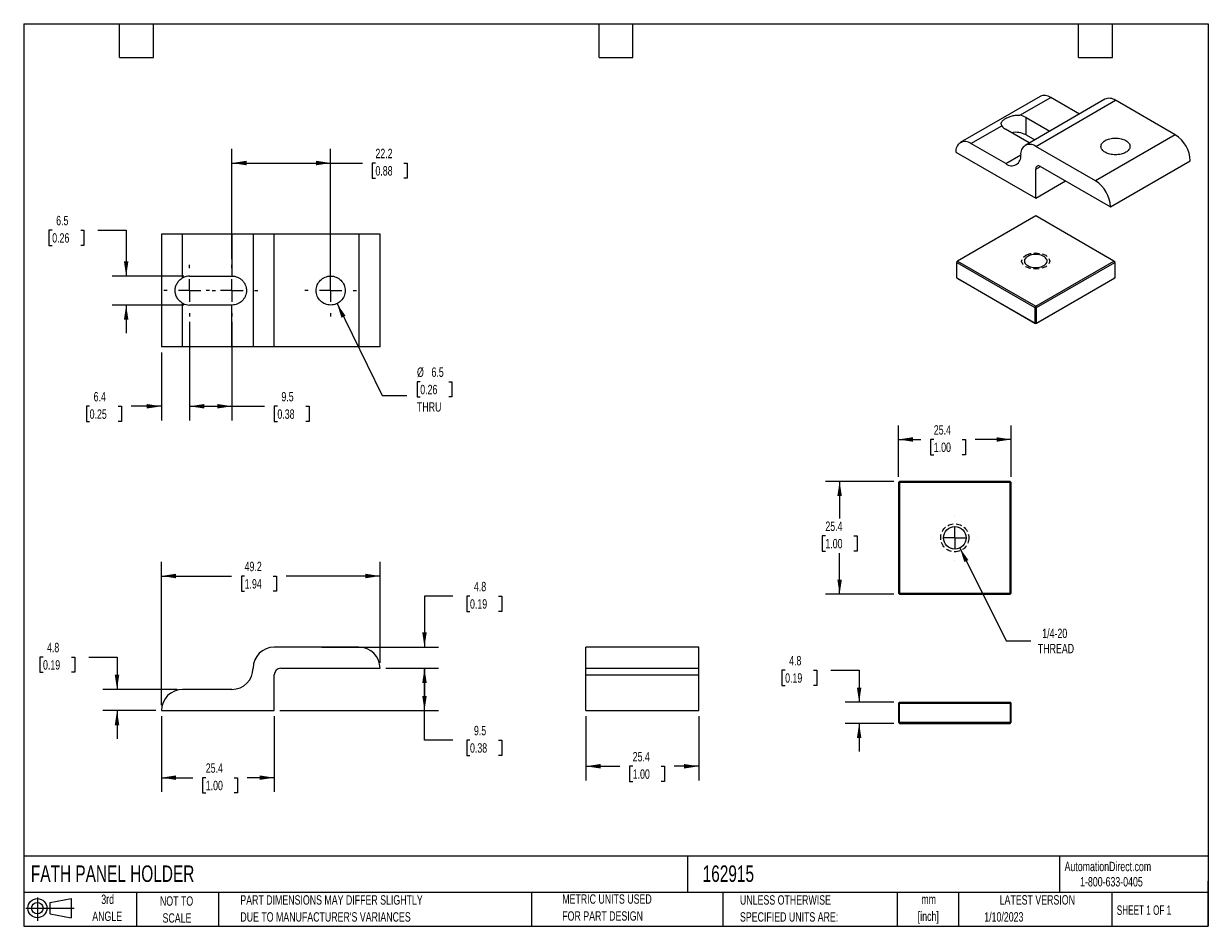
# Model space of a CAD drawing. Header units: millimetres. Extents: x 6 to 273, y 6 to 210.
import ezdxf

# ---------------------------------------------------------------- set-up
doc = ezdxf.new("R2010")
doc.units = ezdxf.units.MM
doc.linetypes.add('CENTERX2', pattern=[20.32, 12.7, -2.54, 2.54, -2.54])
doc.linetypes.add('HIDDEN', pattern=[1.905, 1.27, -0.635])
doc.layers.add('CENTER', color=40, linetype='CENTERX2')
doc.layers.add('SLD-DEFPOINTS', color=7, linetype='Continuous')
doc.layers.add('DIMENSIONS', color=140, linetype='Continuous', lineweight=25)
doc.layers.add('TEXT', color=140, linetype='Continuous', lineweight=25)
doc.styles.add('SLDTEXTSTYLE0', font='TXT', dxfattribs={"width": 0.7})
doc.styles.add('SLDTEXTSTYLE1', font='TXT', dxfattribs={"width": 0.65})
doc.dimstyles.new('SLDDIMSTYLE0', dxfattribs={"dimtxt": 2.158008, "dimasz": 3.302, "dimexe": 0, "dimexo": 0.0625, "dimgap": 0.539502, "dimtad": 0, "dimtih": 1, "dimtoh": 1, "dimdec": 1, "dimrnd": 1e-09, "dimzin": 12, "dimdsep": 46, "dimtxsty": 'SLDTEXTSTYLE0', "dimsah": 1, "dimcen": 0.09, "dimadec": 0, "dimazin": 3, "dimtfac": 1, "dimtdec": 1, "dimtofl": 0, "dimtmove": 0, "dimatfit": 3, "dimfxl": 0, "dimfrac": 2, "dimtolj": 1, "dimtzin": 12, "dimarcsym": 0})
doc.dimstyles.new('SLDDIMSTYLE1', dxfattribs={"dimtxt": 2.158008, "dimasz": 3.302, "dimexe": 0, "dimexo": 0.0625, "dimgap": 0.539502, "dimtad": 0, "dimtih": 1, "dimtoh": 1, "dimdec": 1, "dimrnd": 1e-09, "dimzin": 12, "dimdsep": 46, "dimtxsty": 'SLDTEXTSTYLE0', "dimsah": 1, "dimcen": 0.09, "dimadec": 0, "dimazin": 3, "dimtfac": 1, "dimtdec": 1, "dimtmove": 0, "dimatfit": 0, "dimfxl": 0, "dimfrac": 2, "dimtolj": 1, "dimtzin": 12, "dimarcsym": 0})
doc.dimstyles.new('SLDDIMSTYLE2', dxfattribs={"dimtxt": 2.158008, "dimasz": 3.302, "dimexe": 0, "dimexo": 0.0625, "dimgap": 0.539502, "dimtad": 0, "dimtih": 1, "dimtoh": 1, "dimdec": 1, "dimrnd": 1e-09, "dimzin": 12, "dimdsep": 46, "dimtxsty": 'SLDTEXTSTYLE0', "dimsah": 1, "dimcen": 0, "dimadec": 0, "dimazin": 3, "dimtfac": 1, "dimtdec": 1, "dimtofl": 0, "dimtmove": 0, "dimatfit": 3, "dimfxl": 0, "dimfrac": 2, "dimtolj": 1, "dimtzin": 12, "dimarcsym": 0})
doc.dimstyles.new('SLDDIMSTYLE3', dxfattribs={"dimtxt": 2.158008, "dimasz": 3.302, "dimexe": 0, "dimexo": 0.0625, "dimgap": 0.539502, "dimtad": 0, "dimtih": 1, "dimtoh": 1, "dimdec": 1, "dimrnd": 1e-09, "dimzin": 12, "dimdsep": 46, "dimtxsty": 'SLDTEXTSTYLE0', "dimsah": 1, "dimcen": 0, "dimadec": 0, "dimazin": 3, "dimtfac": 1, "dimtdec": 1, "dimtofl": 0, "dimtmove": 0, "dimatfit": 3, "dimfxl": 0, "dimfrac": 2, "dimtolj": 1, "dimtzin": 12, "dimarcsym": 0})

# ---------------------------------------------------------------- blocks, each defined once
blk = doc.blocks.new('Block11')
at = {"color": 7, "linetype": 'Continuous', "lineweight": 18}
for p, q in [((0, 2.88), (10.87, 2.88)), ((2.59, 5.31), (2.59, 0)), ((5.48, 4.17), (10.18, 5.03)), ((5.48, 1.6), (5.48, 4.17)), ((10.18, 5.03), (10.18, 0.73)), ((5.48, 1.6), (10.18, 0.73))]:
    blk.add_line(p, q, dxfattribs=at)
for radius in [2.15, 1.29]:
    blk.add_circle((2.59, 2.88), radius, dxfattribs=at)
blk = doc.blocks.new('Block12')
at = {"layer": 'SLD-DEFPOINTS'}
blk.add_blockref('Block11', (0, 0), dxfattribs=at)
blk = doc.blocks.new('SW_NOTE_0')
at = {"layer": 'TEXT', "color": 0, "char_height": 2.117, "attachment_point": 2, "style": 'SLDTEXTSTYLE0'}
for s, insert in [('mm', (2.84, 2.73)), ('[inch]', (2.76, -1.09))]:
    blk.add_mtext(s, dxfattribs=dict(at, insert=insert))
blk = doc.blocks.new('SW_NOTE_0_1')
at = {"layer": 'TEXT', "color": 0, "char_height": 2.1167, "attachment_point": 1, "style": 'SLDTEXTSTYLE0'}
for s, insert in [('UNLESS OTHERWISE', (0, 2.73)), ('SPECIFIED UNITS ARE:', (0, -1.09))]:
    blk.add_mtext(s, dxfattribs=dict(at, insert=insert))
blk = doc.blocks.new('SW_NOTE_0_2')
at = {"layer": 'TEXT', "color": 0, "char_height": 2.1167, "attachment_point": 1, "style": 'SLDTEXTSTYLE0'}
for s, insert in [('PART DIMENSIONS MAY DIFFER SLIGHTLY', (0, 2.73)), ("DUE TO MANUFACTURER'S VARIANCES", (0, -1.09))]:
    blk.add_mtext(s, dxfattribs=dict(at, insert=insert))
blk = doc.blocks.new('SW_NOTE_0_3')
at = {"layer": 'TEXT', "color": 0, "char_height": 2.117, "attachment_point": 2, "style": 'SLDTEXTSTYLE0'}
for s, insert in [('NOT TO', (5.26, 2.73)), ('SCALE', (5.35, -1.09))]:
    blk.add_mtext(s, dxfattribs=dict(at, insert=insert))
blk = doc.blocks.new('SW_NOTE_0_4')
at = {"layer": 'TEXT', "color": 0, "char_height": 2.117, "attachment_point": 2, "style": 'SLDTEXTSTYLE0'}
for s, insert in [('3rd', (2.32, 2.73)), ('ANGLE', (2.22, -1.09))]:
    blk.add_mtext(s, dxfattribs=dict(at, insert=insert))
blk = doc.blocks.new('SW_NOTE_0_5')
at = {"layer": 'TEXT', "color": 0, "char_height": 2.1167, "attachment_point": 1, "style": 'SLDTEXTSTYLE0'}
for s, insert in [('METRIC UNITS USED', (0, 2.73)), ('FOR PART DESIGN', (0, -1.09))]:
    blk.add_mtext(s, dxfattribs=dict(at, insert=insert))
blk = doc.blocks.new('_D')
at = {"layer": 'DIMENSIONS'}
for p, q in [((87.85, 64.43), (99.76, 64.43)), ((96.58, 54.9), (96.58, 64.43)), ((64.03, 54.9), (99.76, 54.9)), ((96.58, 48.26), (96.58, 54.9)), ((102.93, 48.26), (96.58, 48.26)), ((106.83, 48.26), (106.1, 48.26)), ((106.1, 48.26), (106.1, 44.83)), ((113.24, 48.26), (113.96, 48.26)), ((113.96, 48.26), (113.96, 44.83)), ((106.1, 44.83), (106.83, 44.83)), ((113.96, 44.83), (113.24, 44.83))]:
    blk.add_line(p, q, dxfattribs=at)
for points in [[(96.58, 64.43), (96.08, 61.13), (97.09, 61.13)], [(96.58, 54.9), (97.09, 58.21), (96.08, 58.21)]]:
    blk.add_solid(points, dxfattribs=at)
at = {"layer": 'DIMENSIONS', "char_height": 2.117, "attachment_point": 1, "style": 'SLDTEXTSTYLE0'}
for s, insert in [('9.5', (107.72, 51.47)), ('0.38', (106.83, 47.56))]:
    blk.add_mtext(s, dxfattribs=dict(at, insert=insert))
blk = doc.blocks.new('_D_1')
at = {"layer": 'DIMENSIONS'}
for p, q in [((102.93, 80.68), (96.58, 80.68)), ((96.58, 80.68), (96.58, 69.21)), ((106.83, 80.68), (106.1, 80.68)), ((106.1, 80.68), (106.1, 77.25)), ((113.24, 80.68), (113.96, 80.68)), ((113.96, 80.68), (113.96, 77.25)), ((106.1, 77.25), (106.83, 77.25)), ((113.96, 77.25), (113.24, 77.25)), ((73.46, 69.21), (99.76, 69.21)), ((87.85, 64.43), (99.76, 64.43)), ((96.58, 64.43), (96.58, 58.08))]:
    blk.add_line(p, q, dxfattribs=at)
for points in [[(96.58, 69.21), (97.09, 72.51), (96.08, 72.51)], [(96.58, 64.43), (96.08, 61.13), (97.09, 61.13)]]:
    blk.add_solid(points, dxfattribs=at)
at = {"layer": 'DIMENSIONS', "char_height": 2.117, "attachment_point": 1, "style": 'SLDTEXTSTYLE0'}
for s, insert in [('4.8', (107.72, 83.89)), ('0.19', (106.83, 79.98))]:
    blk.add_mtext(s, dxfattribs=dict(at, insert=insert))
blk = doc.blocks.new('_D_2')
at = {"layer": 'DIMENSIONS'}
for p, q in [((37.36, 56.17), (37.36, 88.39)), ((86.58, 65.7), (86.58, 88.39)), ((37.36, 85.21), (53.17, 85.21)), ((56.09, 85.21), (55.37, 85.21)), ((55.37, 85.21), (55.37, 81.78)), ((62.5, 85.21), (63.23, 85.21)), ((63.23, 85.21), (63.23, 81.78)), ((86.58, 85.21), (65.43, 85.21)), ((55.37, 81.78), (56.09, 81.78)), ((63.23, 81.78), (62.5, 81.78))]:
    blk.add_line(p, q, dxfattribs=at)
for points in [[(37.36, 85.21), (40.66, 84.7), (40.66, 85.72)], [(86.58, 85.21), (83.28, 85.72), (83.28, 84.7)]]:
    blk.add_solid(points, dxfattribs=at)
at = {"layer": 'DIMENSIONS', "char_height": 2.117, "attachment_point": 1, "style": 'SLDTEXTSTYLE0'}
for s, insert in [('49.2', (56.09, 88.42)), ('1.94', (56.09, 84.51))]:
    blk.add_mtext(s, dxfattribs=dict(at, insert=insert))
blk = doc.blocks.new('_D_3')
at = {"layer": 'DIMENSIONS'}
for p, q in [((37.36, 53.63), (37.36, 36.64)), ((62.76, 53.63), (62.76, 36.64)), ((37.36, 39.81), (44.42, 39.81)), ((47.34, 39.81), (46.62, 39.81)), ((46.62, 39.81), (46.62, 36.38)), ((53.76, 39.81), (54.48, 39.81)), ((54.48, 39.81), (54.48, 36.38)), ((62.76, 39.81), (56.68, 39.81)), ((46.62, 36.38), (47.34, 36.38)), ((54.48, 36.38), (53.76, 36.38))]:
    blk.add_line(p, q, dxfattribs=at)
for points in [[(37.36, 39.81), (40.66, 39.31), (40.66, 40.32)], [(62.76, 39.81), (59.46, 40.32), (59.46, 39.31)]]:
    blk.add_solid(points, dxfattribs=at)
at = {"layer": 'DIMENSIONS', "char_height": 2.117, "attachment_point": 1, "style": 'SLDTEXTSTYLE0'}
for s, insert in [('25.4', (47.34, 43.03)), ('1.00', (47.34, 39.11))]:
    blk.add_mtext(s, dxfattribs=dict(at, insert=insert))
blk = doc.blocks.new('_D_4')
at = {"layer": 'DIMENSIONS'}
for p, q in [((10.7, 66.96), (9.98, 66.96)), ((9.98, 66.96), (9.98, 63.53)), ((17.12, 66.96), (17.84, 66.96)), ((17.84, 66.96), (17.84, 63.53)), ((21.01, 66.96), (27.36, 66.96)), ((27.36, 66.96), (27.36, 59.68)), ((9.98, 63.53), (10.7, 63.53)), ((17.84, 63.53), (17.12, 63.53)), ((40.87, 59.68), (24.18, 59.68)), ((36.09, 54.9), (24.18, 54.9)), ((27.36, 54.9), (27.36, 48.55))]:
    blk.add_line(p, q, dxfattribs=at)
for points in [[(27.36, 59.68), (27.87, 62.99), (26.85, 62.99)], [(27.36, 54.9), (26.85, 51.6), (27.87, 51.6)]]:
    blk.add_solid(points, dxfattribs=at)
at = {"layer": 'DIMENSIONS', "char_height": 2.117, "attachment_point": 1, "style": 'SLDTEXTSTYLE0'}
for s, insert in [('4.8', (11.6, 70.17)), ('0.19', (10.7, 66.26))]:
    blk.add_mtext(s, dxfattribs=dict(at, insert=insert))
blk = doc.blocks.new('_D_5')
at = {"layer": 'DIMENSIONS'}
for p, q in [((132.93, 53.63), (132.93, 39.2)), ((158.33, 53.63), (158.33, 39.2)), ((132.93, 42.38), (140.54, 42.38)), ((143.46, 42.38), (142.74, 42.38)), ((142.74, 42.38), (142.74, 38.95)), ((149.88, 42.38), (150.6, 42.38)), ((150.6, 42.38), (150.6, 38.95)), ((158.33, 42.38), (152.8, 42.38)), ((142.74, 38.95), (143.46, 38.95)), ((150.6, 38.95), (149.88, 38.95))]:
    blk.add_line(p, q, dxfattribs=at)
for points in [[(132.93, 42.38), (136.23, 41.87), (136.23, 42.89)], [(158.33, 42.38), (155.02, 42.89), (155.02, 41.87)]]:
    blk.add_solid(points, dxfattribs=at)
at = {"layer": 'DIMENSIONS', "char_height": 2.117, "attachment_point": 1, "style": 'SLDTEXTSTYLE0'}
for s, insert in [('25.4', (143.46, 45.59)), ('1.00', (143.46, 41.68))]:
    blk.add_mtext(s, dxfattribs=dict(at, insert=insert))
blk = doc.blocks.new('_D_6')
at = {"layer": 'DIMENSIONS'}
for p, q in [((43.71, 142.4), (43.71, 120.25)), ((37.36, 135.5), (37.36, 120.25)), ((21.2, 123.42), (20.48, 123.42)), ((20.48, 123.42), (20.48, 119.99)), ((27.62, 123.42), (28.34, 123.42)), ((28.34, 123.42), (28.34, 119.99)), ((37.36, 123.42), (30.54, 123.42)), ((43.71, 123.42), (50.06, 123.42)), ((20.48, 119.99), (21.2, 119.99)), ((28.34, 119.99), (27.62, 119.99))]:
    blk.add_line(p, q, dxfattribs=at)
for points in [[(37.36, 123.42), (34.06, 123.93), (34.06, 122.92)], [(43.71, 123.42), (47.01, 122.92), (47.01, 123.93)]]:
    blk.add_solid(points, dxfattribs=at)
at = {"layer": 'DIMENSIONS', "char_height": 2.117, "attachment_point": 1, "style": 'SLDTEXTSTYLE0'}
for s, insert in [('6.4', (22.1, 126.64)), ('0.25', (21.2, 122.72))]:
    blk.add_mtext(s, dxfattribs=dict(at, insert=insert))
blk = doc.blocks.new('_D_7')
at = {"layer": 'DIMENSIONS'}
for p, q in [((43.71, 142.4), (43.71, 120.25)), ((53.23, 142.4), (53.23, 120.25)), ((43.71, 123.42), (53.23, 123.42)), ((53.23, 123.42), (60.55, 123.42)), ((63.47, 123.42), (62.75, 123.42)), ((62.75, 123.42), (62.75, 119.99)), ((69.89, 123.42), (70.61, 123.42)), ((70.61, 123.42), (70.61, 119.99)), ((62.75, 119.99), (63.47, 119.99)), ((70.61, 119.99), (69.89, 119.99))]:
    blk.add_line(p, q, dxfattribs=at)
for points in [[(43.71, 123.42), (47.01, 122.92), (47.01, 123.93)], [(53.23, 123.42), (49.93, 123.93), (49.93, 122.92)]]:
    blk.add_solid(points, dxfattribs=at)
at = {"layer": 'DIMENSIONS', "char_height": 2.117, "attachment_point": 1, "style": 'SLDTEXTSTYLE0'}
for s, insert in [('9.5', (64.37, 126.64)), ('0.38', (63.47, 122.72))]:
    blk.add_mtext(s, dxfattribs=dict(at, insert=insert))
blk = doc.blocks.new('_D_8')
at = {"layer": 'DIMENSIONS'}
for p, q in [((53.23, 156.55), (53.23, 181.35)), ((75.46, 150.74), (75.46, 181.35)), ((53.23, 178.18), (75.46, 178.18)), ((75.46, 178.18), (82.62, 178.18)), ((85.54, 178.18), (84.82, 178.18)), ((84.82, 178.18), (84.82, 174.75)), ((91.95, 178.18), (92.68, 178.18)), ((92.68, 178.18), (92.68, 174.75)), ((84.82, 174.75), (85.54, 174.75)), ((92.68, 174.75), (91.95, 174.75))]:
    blk.add_line(p, q, dxfattribs=at)
for points in [[(53.23, 178.18), (56.54, 177.67), (56.54, 178.69)], [(75.46, 178.18), (72.16, 178.69), (72.16, 177.67)]]:
    blk.add_solid(points, dxfattribs=at)
at = {"layer": 'DIMENSIONS', "char_height": 2.117, "attachment_point": 1, "style": 'SLDTEXTSTYLE0'}
for s, insert in [('22.2', (85.54, 181.39)), ('0.88', (85.54, 177.48))]:
    blk.add_mtext(s, dxfattribs=dict(at, insert=insert))
blk = doc.blocks.new('_D_9')
at = {"layer": 'DIMENSIONS'}
for p, q in [((12.77, 163.08), (12.04, 163.08)), ((12.04, 163.08), (12.04, 159.65)), ((19.18, 163.08), (19.9, 163.08)), ((19.9, 163.08), (19.9, 159.65)), ((23.07, 163.08), (29.42, 163.08)), ((29.42, 163.08), (29.42, 152.74)), ((12.04, 159.65), (12.77, 159.65)), ((19.9, 159.65), (19.18, 159.65)), ((42.44, 152.74), (26.25, 152.74)), ((42.44, 146.21), (26.25, 146.21)), ((29.42, 146.21), (29.42, 139.86))]:
    blk.add_line(p, q, dxfattribs=at)
for points in [[(29.42, 152.74), (29.93, 156.04), (28.91, 156.04)], [(29.42, 146.21), (28.91, 142.91), (29.93, 142.91)]]:
    blk.add_solid(points, dxfattribs=at)
at = {"layer": 'DIMENSIONS', "char_height": 2.117, "attachment_point": 1, "style": 'SLDTEXTSTYLE0'}
for s, insert in [('6.5', (13.66, 166.29)), ('0.26', (12.77, 162.38))]:
    blk.add_mtext(s, dxfattribs=dict(at, insert=insert))
blk = doc.blocks.new('_D_10')
at = {"layer": 'DIMENSIONS'}
for p, q in [((76.89, 146.54), (87.04, 125.82)), ((95.63, 128.95), (94.9, 128.95)), ((94.9, 128.95), (94.9, 125.52)), ((102.04, 128.95), (102.77, 128.95)), ((102.77, 128.95), (102.77, 125.52)), ((87.04, 125.82), (92.59, 125.82)), ((94.9, 125.52), (95.63, 125.52)), ((102.77, 125.52), (102.04, 125.52))]:
    blk.add_line(p, q, dxfattribs=at)
blk.add_solid([(76.89, 146.54), (77.89, 143.35), (78.8, 143.8)], dxfattribs=at)
at = {"layer": 'DIMENSIONS', "char_height": 2.117, "attachment_point": 1, "style": 'SLDTEXTSTYLE0'}
for s, insert in [('%%c', (94.9, 132.16)), ('6.5', (98.16, 132.16)), ('0.26', (95.63, 128.25)), ('THRU', (94.89, 124.34))]:
    blk.add_mtext(s, dxfattribs=dict(at, insert=insert))
blk = doc.blocks.new('SW_CENTERMARKSYMBOL_0')
at = {"layer": 'CENTER', "color": 0}
for p, q in [((0, 5.08), (0, 5.8039)), ((-5.08, 0), (-5.8039, 0)), ((0, 0), (-2.54, 0)), ((0, 0), (0, 2.54)), ((0, 0), (0, -2.54)), ((0, 0), (2.54, 0)), ((5.08, 0), (5.8039, 0)), ((0, -5.08), (0, -5.8039))]:
    blk.add_line(p, q, dxfattribs=at)
blk = doc.blocks.new('SW_CENTERMARKSYMBOL_1')
at = {"layer": 'CENTER', "color": 0}
for p, q in [((0, 5.08), (0, 5.8039)), ((-5.08, 0), (-5.8039, 0)), ((0, 0), (-2.54, 0)), ((0, 0), (0, 2.54)), ((0, 0), (0, -2.54)), ((0, 0), (2.54, 0)), ((5.08, 0), (5.8039, 0)), ((0, -5.08), (0, -5.8039))]:
    blk.add_line(p, q, dxfattribs=at)
blk = doc.blocks.new('SW_CENTERMARKSYMBOL_2')
at = {"layer": 'CENTER', "color": 0}
for p, q in [((0, 5.08), (0, 5.8039)), ((-5.08, 0), (-5.8039, 0)), ((0, 0), (-2.54, 0)), ((0, 0), (0, 2.54)), ((0, 0), (0, -2.54)), ((0, 0), (2.54, 0)), ((5.08, 0), (5.8039, 0)), ((0, -5.08), (0, -5.8039))]:
    blk.add_line(p, q, dxfattribs=at)
blk = doc.blocks.new('_D_11')
at = {"layer": 'DIMENSIONS'}
for p, q in [((177.78, 64.01), (177.06, 64.01)), ((177.06, 64.01), (177.06, 60.58)), ((184.2, 64.01), (184.92, 64.01)), ((184.92, 64.01), (184.92, 60.58)), ((188.09, 64.01), (194.44, 64.01)), ((194.44, 64.01), (194.44, 56.8)), ((177.06, 60.58), (177.78, 60.58)), ((184.92, 60.58), (184.2, 60.58)), ((202.25, 56.8), (191.26, 56.8)), ((202.25, 52.03), (191.26, 52.03)), ((194.44, 52.03), (194.44, 45.68))]:
    blk.add_line(p, q, dxfattribs=at)
for points in [[(194.44, 56.8), (194.95, 60.1), (193.93, 60.1)], [(194.44, 52.03), (193.93, 48.72), (194.95, 48.72)]]:
    blk.add_solid(points, dxfattribs=at)
at = {"layer": 'DIMENSIONS', "char_height": 2.117, "attachment_point": 1, "style": 'SLDTEXTSTYLE0'}
for s, insert in [('4.8', (178.68, 67.22)), ('0.19', (177.78, 63.31))]:
    blk.add_mtext(s, dxfattribs=dict(at, insert=insert))
blk = doc.blocks.new('_D_12')
at = {"layer": 'DIMENSIONS'}
for p, q in [((202.25, 106.51), (186.87, 106.51)), ((190.04, 106.51), (190.04, 98.18)), ((186.84, 94.27), (186.11, 94.27)), ((186.11, 94.27), (186.11, 90.84)), ((193.25, 94.27), (193.97, 94.27)), ((193.97, 94.27), (193.97, 90.84)), ((186.11, 90.84), (186.84, 90.84)), ((193.97, 90.84), (193.25, 90.84)), ((190.04, 81.11), (190.04, 90.35)), ((202.25, 81.11), (186.87, 81.11))]:
    blk.add_line(p, q, dxfattribs=at)
for points in [[(190.04, 106.51), (189.53, 103.21), (190.55, 103.21)], [(190.04, 81.11), (190.55, 84.41), (189.53, 84.41)]]:
    blk.add_solid(points, dxfattribs=at)
at = {"layer": 'DIMENSIONS', "char_height": 2.117, "attachment_point": 1, "style": 'SLDTEXTSTYLE0'}
for s, insert in [('25.4', (186.84, 97.48)), ('1.00', (186.84, 93.56))]:
    blk.add_mtext(s, dxfattribs=dict(at, insert=insert))
blk = doc.blocks.new('_D_13')
at = {"layer": 'DIMENSIONS'}
for p, q in [((203.27, 107.53), (203.27, 119.12)), ((228.67, 107.53), (228.67, 119.12)), ((203.27, 115.95), (208.33, 115.95)), ((211.25, 115.95), (210.53, 115.95)), ((210.53, 115.95), (210.53, 112.52)), ((217.66, 115.95), (218.39, 115.95)), ((218.39, 115.95), (218.39, 112.52)), ((228.67, 115.95), (220.59, 115.95)), ((210.53, 112.52), (211.25, 112.52)), ((218.39, 112.52), (217.66, 112.52))]:
    blk.add_line(p, q, dxfattribs=at)
for points in [[(203.27, 115.95), (206.58, 115.44), (206.58, 116.46)], [(228.67, 115.95), (225.37, 116.46), (225.37, 115.44)]]:
    blk.add_solid(points, dxfattribs=at)
at = {"layer": 'DIMENSIONS', "char_height": 2.117, "attachment_point": 1, "style": 'SLDTEXTSTYLE0'}
for s, insert in [('25.4', (211.25, 119.16)), ('1.00', (211.25, 115.25))]:
    blk.add_mtext(s, dxfattribs=dict(at, insert=insert))
blk = doc.blocks.new('_D_14')
at = {"layer": 'DIMENSIONS'}
for p, q in [((217.11, 91.53), (227.54, 70.64)), ((227.54, 70.64), (233.1, 70.64))]:
    blk.add_line(p, q, dxfattribs=at)
blk.add_solid([(217.11, 91.53), (218.13, 88.35), (219.04, 88.8)], dxfattribs=at)
at = {"layer": 'DIMENSIONS', "char_height": 2.117, "attachment_point": 1, "style": 'SLDTEXTSTYLE0'}
for s, insert in [('1/4-20', (235.67, 73.36)), ('THREAD', (234.68, 69.93))]:
    blk.add_mtext(s, dxfattribs=dict(at, insert=insert))
blk = doc.blocks.new('SW_CENTERMARKSYMBOL_3')
at = {"layer": 'CENTER', "color": 0}
for p, q in [((0, 5.08), (0, 5.0927)), ((-5.08, 0), (-5.0927, 0)), ((0, 0), (-2.54, 0)), ((0, 0), (0, 2.54)), ((0, 0), (0, -2.54)), ((0, 0), (2.54, 0)), ((5.08, 0), (5.0927, 0)), ((0, -5.08), (0, -5.0927))]:
    blk.add_line(p, q, dxfattribs=at)

msp = doc.modelspace()

# ---------------------------------------------------------------- linework, layer by layer
for p, q in [((235.18, 193.17), (217.22, 182.8)), ((230.61, 188.92), (237.57, 192.94)), ((249.76, 192.53), (231.8, 182.16)), ((234.19, 181.93), (252.15, 192.3)), ((244.02, 189.21), (237.57, 192.94)), ((265.62, 184.52), (252.15, 192.3)), ((232.01, 188.44), (237.34, 185.36)), ((232.01, 184.54), (232.01, 188.44)), ((219.61, 182.57), (226.57, 186.58)), ((232.73, 182.7), (227.39, 185.78)), ((232.01, 184.54), (233.96, 183.41)), ((265.62, 184.52), (247.66, 174.15)), ((227.44, 178.05), (219.61, 182.57)), ((247.66, 174.15), (234.19, 181.93)), ((216.23, 180.62), (234.19, 170.25)), ((227.44, 178.05), (230.81, 180)), ((234.19, 176.8), (235.25, 177.41)), ((234.19, 170.25), (234.19, 176.8)), ((235.25, 177.41), (251.04, 168.3)), ((251.04, 168.3), (269, 178.67)), ((234.19, 170.25), (240.93, 174.14)), ((234.19, 166.28), (216.58, 156.12)), ((251.8, 156.12), (234.19, 166.28)), ((37.36, 162.17), (37.36, 136.77)), ((42.14, 162.17), (37.36, 162.17)), ((42.14, 152.34), (42.14, 162.17)), ((53.21, 162.17), (42.14, 162.17)), ((53.21, 162.17), (53.21, 152.74)), ((57.98, 162.17), (53.21, 162.17)), ((62.76, 162.17), (57.98, 162.17)), ((57.98, 162.17), (57.98, 136.77)), ((81.8, 162.17), (62.76, 162.17)), ((62.76, 136.77), (62.76, 162.17)), ((81.8, 162.17), (81.8, 136.77)), ((86.58, 162.17), (81.8, 162.17)), ((86.58, 136.77), (86.58, 162.17)), ((216.58, 156.12), (216.41, 155.81)), ((216.41, 156.02), (216.58, 156.12)), ((216.41, 156.02), (216.41, 155.81)), ((216.41, 155.81), (234.01, 145.65)), ((216.41, 152.32), (216.41, 155.81)), ((216.58, 156.12), (234.19, 145.95)), ((234.19, 145.95), (251.8, 156.12)), ((234.37, 145.65), (251.97, 155.81)), ((251.97, 155.81), (251.8, 156.12)), ((251.8, 156.12), (251.97, 156.02)), ((251.97, 155.81), (251.97, 156.02)), ((251.97, 155.81), (251.97, 152.32)), ((43.71, 152.74), (53.21, 152.74)), ((53.21, 152.74), (53.23, 152.74)), ((216.41, 152.32), (234.01, 142.16)), ((216.58, 152.22), (216.41, 152.32)), ((216.58, 152.22), (234.19, 142.06)), ((234.19, 142.06), (251.8, 152.22)), ((234.37, 142.16), (251.97, 152.32)), ((251.97, 152.32), (251.8, 152.22)), ((42.14, 136.77), (42.14, 146.61)), ((53.21, 146.21), (43.71, 146.21)), ((53.21, 136.77), (53.21, 146.21)), ((53.23, 146.21), (53.21, 146.21)), ((234.01, 145.65), (234.19, 145.95)), ((234.01, 145.65), (234.37, 145.65)), ((234.01, 145.65), (234.01, 142.16)), ((234.19, 145.95), (234.37, 145.65)), ((234.37, 142.16), (234.37, 145.65)), ((234.37, 142.16), (234.01, 142.16)), ((234.01, 142.16), (234.19, 142.06)), ((234.19, 142.06), (234.37, 142.16)), ((42.14, 136.77), (37.36, 136.77)), ((53.21, 136.77), (42.14, 136.77)), ((57.98, 136.77), (53.21, 136.77)), ((62.76, 136.77), (57.98, 136.77)), ((81.8, 136.77), (62.76, 136.77)), ((86.58, 136.77), (81.8, 136.77)), ((203.52, 106.51), (203.27, 106.26)), ((203.52, 106.26), (203.27, 106.26)), ((203.27, 106.26), (203.27, 81.36)), ((203.52, 106.51), (203.52, 106.26)), ((228.42, 106.51), (203.52, 106.51)), ((228.42, 106.26), (203.52, 106.26)), ((203.52, 106.26), (203.52, 81.36)), ((228.42, 106.26), (228.42, 106.51)), ((228.67, 106.26), (228.42, 106.51)), ((228.42, 81.36), (228.42, 106.26)), ((228.67, 106.26), (228.42, 106.26)), ((228.67, 81.36), (228.67, 106.26)), ((203.27, 81.36), (203.52, 81.36)), ((203.27, 81.36), (203.52, 81.11)), ((203.52, 81.36), (228.42, 81.36)), ((203.52, 81.36), (203.52, 81.11)), ((203.52, 81.11), (228.42, 81.11)), ((228.42, 81.36), (228.67, 81.36)), ((228.42, 81.11), (228.42, 81.36)), ((228.42, 81.11), (228.67, 81.36)), ((81.8, 69.21), (62.76, 69.21)), ((158.33, 69.21), (132.93, 69.21)), ((132.93, 64.43), (132.93, 69.21)), ((158.33, 64.43), (158.33, 69.21)), ((64.26, 64.43), (86.58, 64.43)), ((132.93, 64.43), (158.33, 64.43)), ((132.93, 62.93), (132.93, 64.43)), ((158.33, 62.93), (158.33, 64.43)), ((62.76, 54.9), (62.76, 62.93)), ((132.93, 62.93), (158.33, 62.93)), ((132.93, 54.9), (132.93, 62.93)), ((158.33, 54.9), (158.33, 62.93)), ((53.21, 59.68), (42.14, 59.68)), ((203.27, 56.55), (203.52, 56.8)), ((203.27, 56.55), (203.27, 52.28)), ((203.27, 56.55), (203.52, 56.55)), ((203.52, 56.8), (203.52, 56.55)), ((203.52, 56.8), (228.42, 56.8)), ((203.52, 52.28), (203.52, 56.55)), ((203.52, 56.55), (228.42, 56.55)), ((228.42, 56.55), (228.42, 56.8)), ((228.42, 56.8), (228.67, 56.55)), ((228.42, 56.55), (228.42, 52.28)), ((228.42, 56.55), (228.67, 56.55)), ((228.67, 52.28), (228.67, 56.55)), ((37.36, 54.9), (62.76, 54.9)), ((132.93, 54.9), (158.33, 54.9)), ((203.27, 52.28), (203.52, 52.03)), ((203.52, 52.28), (203.27, 52.28)), ((203.52, 52.28), (228.42, 52.28)), ((203.52, 52.03), (203.52, 52.28)), ((203.52, 52.03), (228.42, 52.03)), ((228.67, 52.28), (228.42, 52.28)), ((228.42, 52.03), (228.67, 52.28)), ((228.42, 52.28), (228.42, 52.03))]:
    msp.add_line(p, q)
at = {"color": 7, "linetype": 'HIDDEN', "lineweight": 18, "flags": 128}
msp.add_lwpolyline([(231.95, 157.42), (232.98, 157.81), (234.19, 157.95), (235.41, 157.81), (236.44, 157.42), (237.12, 156.82), (237.37, 156.12), (237.12, 155.42), (236.44, 154.82), (235.41, 154.43), (234.19, 154.29), (232.98, 154.43), (231.95, 154.82), (231.26, 155.42), (231.02, 156.12), (231.26, 156.82), (231.95, 157.42)], dxfattribs=at)
at = {"flags": 128}
msp.add_lwpolyline([(236, 157.16), (235.72, 157.3), (235.41, 157.41), (235.08, 157.5), (234.73, 157.56), (234.37, 157.59), (234.01, 157.59), (233.65, 157.56), (233.3, 157.5), (232.97, 157.41), (232.66, 157.3), (232.39, 157.16), (232.15, 157), (231.95, 156.83), (231.8, 156.63), (231.7, 156.43), (231.64, 156.22), (231.64, 156.01), (231.7, 155.81), (231.8, 155.6), (231.95, 155.41), (232.15, 155.24), (232.39, 155.08), (232.66, 154.94), (232.97, 154.83), (233.3, 154.74), (233.65, 154.68), (234.01, 154.65), (234.37, 154.65), (234.73, 154.68), (235.08, 154.74), (235.41, 154.83), (235.72, 154.94), (236, 155.08), (236.23, 155.24), (236.43, 155.41), (236.58, 155.6), (236.68, 155.81), (236.74, 156.01), (236.74, 156.22), (236.68, 156.43), (236.58, 156.63), (236.43, 156.83), (236.23, 157), (236, 157.16)], dxfattribs=at)
at = {"color": 7, "linetype": 'HIDDEN', "lineweight": 18}
msp.add_circle((215.97, 93.81), 3.17, dxfattribs=at)
msp.add_circle((215.97, 93.81), 2.55)
for centre, radius, start, end in [((236.17, 191.01), 2.38, 54.0172, 114.6724), ((250.76, 190.37), 2.38, 54.0172, 114.6724), ((229.97, 184.76), 4.21, 61.0405, 81.2254), ((228.35, 187.58), 2.04, 209.2949, 242.1433), ((229.7, 180.07), 5.03, 62.6668, 101.136), ((261.68, 178.34), 7.33, 2.5242, 57.4758), ((218.3, 180.94), 2.09, 51.1308, 188.88), ((232.88, 180.3), 2.09, 51.0452, 188.4377), ((228.75, 179.67), 2.09, 231.0658, 8.4171), ((234.84, 176.9), 0.655, 50.7967, 189.214), ((243.72, 167.98), 7.33, 2.5242, 57.4758), ((43.71, 149.47), 3.26, 90, 118.752), ((43.71, 149.47), 3.26, 241.248, 270), ((62.76, 64.43), 4.78, 90, 179.6952), ((81.8, 64.43), 4.78, 0, 90), ((53.21, 64.46), 4.78, 270, 359.6952), ((64.26, 62.93), 1.5, 90, 180), ((42.14, 54.9), 4.78, 90, 180)]:
    msp.add_arc(centre, radius, start, end)
for points, knots in [([(226.57, 186.58), (226.48, 186.75), (226.44, 186.9), (226.43, 187.11), (226.44, 187.18), (226.48, 187.31), (226.5, 187.38), (226.61, 187.57), (226.72, 187.7), (227.01, 187.95), (227.18, 188.07), (227.6, 188.31), (227.83, 188.42), (228.21, 188.58), (228.34, 188.63), (228.61, 188.72), (228.75, 188.77), (229.17, 188.88), (229.46, 188.93), (230.04, 188.97), (230.33, 188.97), (230.61, 188.92)], [0, 0, 0, 0, 0.125, 0.125, 0.1875, 0.1875, 0.25, 0.25, 0.375, 0.375, 0.5, 0.5, 0.625, 0.625, 0.6875, 0.6875, 0.75, 0.75, 0.875, 0.875, 1, 1, 1, 1]), ([(254.46, 180.6), (254.16, 180.42), (253.79, 180.28), (253.01, 180.09), (252.58, 180.04), (251.72, 180.04), (251.3, 180.09), (250.51, 180.28), (250.15, 180.42), (249.54, 180.77), (249.3, 180.98), (248.97, 181.43), (248.89, 181.68), (248.89, 182.17), (248.97, 182.42), (249.3, 182.88), (249.54, 183.09), (249.84, 183.26)], [0, 0, 0, 0, 0.125, 0.125, 0.25, 0.25, 0.375, 0.375, 0.5, 0.5, 0.625, 0.625, 0.75, 0.75, 0.875, 0.875, 1, 1, 1, 1]), ([(249.84, 183.26), (250.15, 183.43), (250.51, 183.57), (251.3, 183.76), (251.72, 183.81), (252.58, 183.81), (253.01, 183.76), (253.79, 183.57), (254.16, 183.43), (254.76, 183.09), (255, 182.88), (255.33, 182.42), (255.41, 182.17), (255.41, 181.68), (255.33, 181.43), (255, 180.98), (254.76, 180.77), (254.46, 180.6)], [0, 0, 0, 0, 0.125, 0.125, 0.25, 0.25, 0.375, 0.375, 0.5, 0.5, 0.625, 0.625, 0.75, 0.75, 0.875, 0.875, 1, 1, 1, 1]), ([(42.14, 146.61), (41.88, 146.76), (41.65, 146.93), (41.33, 147.23), (41.24, 147.34), (41.06, 147.57), (40.97, 147.69), (40.75, 148.06), (40.64, 148.33), (40.49, 148.89), (40.44, 149.18), (40.44, 149.77), (40.48, 150.06), (40.6, 150.48), (40.65, 150.62), (40.76, 150.88), (40.83, 151.01), (41.05, 151.38), (41.23, 151.62), (41.64, 152.02), (41.88, 152.19), (42.14, 152.34)], [0, 0, 0, 0, 0.125, 0.125, 0.1875, 0.1875, 0.25, 0.25, 0.375, 0.375, 0.5, 0.5, 0.625, 0.625, 0.6875, 0.6875, 0.75, 0.75, 0.875, 0.875, 1, 1, 1, 1]), ([(53.23, 152.74), (53.46, 152.74), (53.68, 152.72), (54.11, 152.63), (54.32, 152.56), (54.71, 152.39), (54.9, 152.29), (55.24, 152.05), (55.4, 151.92), (55.69, 151.63), (55.83, 151.47), (56.06, 151.13), (56.15, 150.95), (56.32, 150.56), (56.39, 150.35), (56.45, 150.03), (56.47, 149.92), (56.49, 149.7), (56.5, 149.59), (56.5, 149.26), (56.48, 149.04), (56.39, 148.6), (56.32, 148.4), (56.16, 148.01), (56.06, 147.82), (55.83, 147.48), (55.7, 147.32), (55.26, 146.88), (54.92, 146.64), (54.32, 146.39), (54.11, 146.32), (53.68, 146.23), (53.46, 146.21), (53.23, 146.21)], [0, 0, 0, 0, 0.0625, 0.0625, 0.125, 0.125, 0.1875, 0.1875, 0.25, 0.25, 0.3125, 0.3125, 0.375, 0.375, 0.4375, 0.4375, 0.46875, 0.46875, 0.5, 0.5, 0.5625, 0.5625, 0.625, 0.625, 0.6875, 0.6875, 0.75, 0.75, 0.875, 0.875, 0.9375, 0.9375, 1, 1, 1, 1]), ([(72.19, 149.47), (72.19, 149.9), (72.28, 150.33), (72.61, 151.12), (72.85, 151.48), (73.45, 152.08), (73.81, 152.33), (74.6, 152.65), (75.03, 152.74), (75.89, 152.74), (76.31, 152.65), (77.1, 152.33), (77.46, 152.08), (78.07, 151.48), (78.31, 151.12), (78.64, 150.33), (78.72, 149.9), (78.72, 149.47)], [0, 0, 0, 0, 0.125, 0.125, 0.25, 0.25, 0.375, 0.375, 0.5, 0.5, 0.625, 0.625, 0.75, 0.75, 0.875, 0.875, 1, 1, 1, 1]), ([(78.72, 149.47), (78.72, 149.05), (78.64, 148.62), (78.31, 147.83), (78.07, 147.47), (77.46, 146.86), (77.1, 146.62), (76.31, 146.3), (75.89, 146.21), (75.03, 146.21), (74.6, 146.3), (73.81, 146.62), (73.45, 146.86), (72.85, 147.47), (72.61, 147.83), (72.28, 148.62), (72.19, 149.05), (72.19, 149.47)], [0, 0, 0, 0, 0.125, 0.125, 0.25, 0.25, 0.375, 0.375, 0.5, 0.5, 0.625, 0.625, 0.75, 0.75, 0.875, 0.875, 1, 1, 1, 1])]:
    msp.add_open_spline(points, degree=3, knots=knots)
at = {"layer": 'TEXT'}
for p, q in [((6.35, 209.55), (273.05, 209.55)), ((6.35, 209.55), (6.35, 6.35)), ((27.94, 201.93), (27.94, 209.55)), ((35.56, 201.93), (35.56, 209.55)), ((135.89, 201.93), (135.89, 209.55)), ((143.51, 201.93), (143.51, 209.55)), ((243.84, 201.93), (243.84, 209.55)), ((251.46, 201.93), (251.46, 209.55)), ((273.05, 209.55), (273.05, 6.35)), ((27.94, 201.93), (35.56, 201.93)), ((135.89, 201.93), (143.51, 201.93)), ((243.84, 201.93), (251.46, 201.93)), ((273.05, 22.13), (6.35, 22.13)), ((155.76, 22.13), (155.76, 13.97)), ((239.58, 22.13), (239.58, 13.97)), ((273.05, 6.35), (273.05, 16.51)), ((273.05, 13.97), (6.35, 13.97)), ((31.75, 13.97), (31.75, 6.35)), ((50.21, 13.97), (50.21, 6.35)), ((120.65, 13.97), (120.65, 6.35)), ((163.78, 13.97), (163.78, 6.35)), ((203.02, 13.97), (203.02, 6.35)), ((216.81, 13.97), (216.81, 6.35)), ((251.35, 13.97), (251.35, 6.35)), ((6.35, 6.35), (273.05, 6.35))]:
    msp.add_line(p, q, dxfattribs=at)

# ---------------------------------------------------------------- block references
at = {"layer": 'CENTER'}
for name, p in [('SW_CENTERMARKSYMBOL_0', (43.71, 149.47)), ('SW_CENTERMARKSYMBOL_1', (53.23, 149.47)), ('SW_CENTERMARKSYMBOL_2', (75.46, 149.47)), ('SW_CENTERMARKSYMBOL_3', (215.97, 93.81))]:
    msp.add_blockref(name, p, dxfattribs=at)
at = {"layer": 'SLD-DEFPOINTS'}
msp.add_blockref('Block12', (6.84, 7.55), dxfattribs=at)
at = {"layer": 'TEXT'}
for name, p in [('SW_NOTE_0_4', (22.93, 10.76)), ('SW_NOTE_0_2', (55.12, 10.61)), ('SW_NOTE_0_5', (127.6, 10.82)), ('SW_NOTE_0_1', (167.61, 10.61)), ('SW_NOTE_0_3', (35.51, 10.37)), ('SW_NOTE_0', (207.25, 10.76))]:
    msp.add_blockref(name, p, dxfattribs=at)

# ---------------------------------------------------------------- texts
for s, insert, char_height, attachment_point, style in [('FATH PANEL HOLDER', (7.97, 20.05), 3.7042, 1, 'SLDTEXTSTYLE0'), ('162915', (159.21, 20.05), 3.704, 1, 'SLDTEXTSTYLE0'), ('AutomationDirect.com', (240.69, 20.88), 2.1167, 1, 'SLDTEXTSTYLE0'), ('1-800-633-0405', (244.19, 17.44), 2.1167, 1, 'SLDTEXTSTYLE0'), ('LATEST VERSION', (234.55, 13.36), 2.1167, 2, 'SLDTEXTSTYLE0'), ('SHEET 1 OF 1', (252.44, 11.05), 2.1167, 1, 'SLDTEXTSTYLE1'), ('1/10/2023', (222.61, 9.53), 2.117, 1, 'SLDTEXTSTYLE0')]:
    msp.add_mtext(s, dxfattribs=dict(at, insert=insert, char_height=char_height, attachment_point=attachment_point, style=style))

# ---------------------------------------------------------------- dimensions: what is measured, and where the dimension line sits
at = {"layer": 'DIMENSIONS'}
for base, p1, p2, dimstyle, picture, middle in [((75.46, 178.18), (53.23, 155.28), (75.46, 149.47), 'SLDDIMSTYLE0', '_D_8', (88.75, 178.18)), ((43.70868218, 123.42400546), (37.35868218, 136.77463533), (43.70868218, 143.67073533), 'SLDDIMSTYLE1', '_D_6', (24.41130384, 123.42400546)), ((53.23, 123.42), (43.71, 143.67), (53.23, 143.67), 'SLDDIMSTYLE0', '_D_7', (66.68, 123.42)), ((228.67, 115.95), (203.27, 106.26), (228.67, 106.26), 'SLDDIMSTYLE0', '_D_13', (214.46, 115.95)), ((37.36, 85.21), (86.58, 64.43), (37.36, 54.9), 'SLDDIMSTYLE0', '_D_2', (59.3, 85.21)), ((158.33, 42.38), (132.93, 54.9), (158.33, 54.9), 'SLDDIMSTYLE0', '_D_5', (146.67, 42.38))]:
    dim = msp.add_linear_dim(base=base, p1=p1, p2=p2, dimstyle=dimstyle, dxfattribs=at)
    dim.commit()
    dim.dimension.update_dxf_attribs({"geometry": picture, "text_midpoint": middle, "dimtype": 160})
for base, p1, p2, angle, dimstyle, picture, middle in [((29.42, 146.21), (43.71, 152.74), (43.71, 146.21), 90, 'SLDDIMSTYLE1', '_D_9', (29.42, 163.08)), ((190.04, 81.11), (203.52, 106.51), (203.52, 81.11), 90, 'SLDDIMSTYLE0', '_D_12', (190.04, 94.27)), ((96.58, 69.21), (86.58, 64.43), (72.19, 69.21), 90, 'SLDDIMSTYLE1', '_D_1', (96.58, 80.68)), ((27.36, 59.68), (37.36, 54.9), (42.14, 59.68), 90, 'SLDDIMSTYLE1', '_D_4', (27.36, 66.96)), ((194.44, 52.03), (203.52, 56.8), (203.52, 52.03), 90, 'SLDDIMSTYLE1', '_D_11', (194.44, 64.01)), ((96.58, 64.43), (62.76, 54.9), (86.58, 64.43), 90, 'SLDDIMSTYLE0', '_D', (96.58, 48.26)), ((62.76, 39.81), (37.36, 54.9), (62.76, 54.9), 0, 'SLDDIMSTYLE0', '_D_3', (50.55, 39.81))]:
    dim = msp.add_linear_dim(base=base, p1=p1, p2=p2, angle=angle, dimstyle=dimstyle, dxfattribs=at)
    dim.commit()
    dim.dimension.update_dxf_attribs({"geometry": picture, "text_midpoint": middle, "dimtype": 160})
dim = msp.add_diameter_dim_2p(p1=(74.02, 152.41), p2=(76.89, 146.54), text='<>\\PTHRU', dimstyle='SLDDIMSTYLE2', dxfattribs=at)
dim.commit()
dim.dimension.update_dxf_attribs({"geometry": '_D_10', "text_midpoint": (98.84, 127.24), "dimtype": 163})
dim = msp.add_diameter_dim_2p(p1=(214.83, 96.1), p2=(217.11, 91.53), text='1/4-20\\PTHREAD', dimstyle='SLDDIMSTYLE3', override={"dimpost": '<>'}, dxfattribs=at)
dim.commit()
dim.dimension.update_dxf_attribs({"geometry": '_D_14', "text_midpoint": (240.54, 70.64), "dimtype": 163})

doc.saveas('drawing.dxf')
